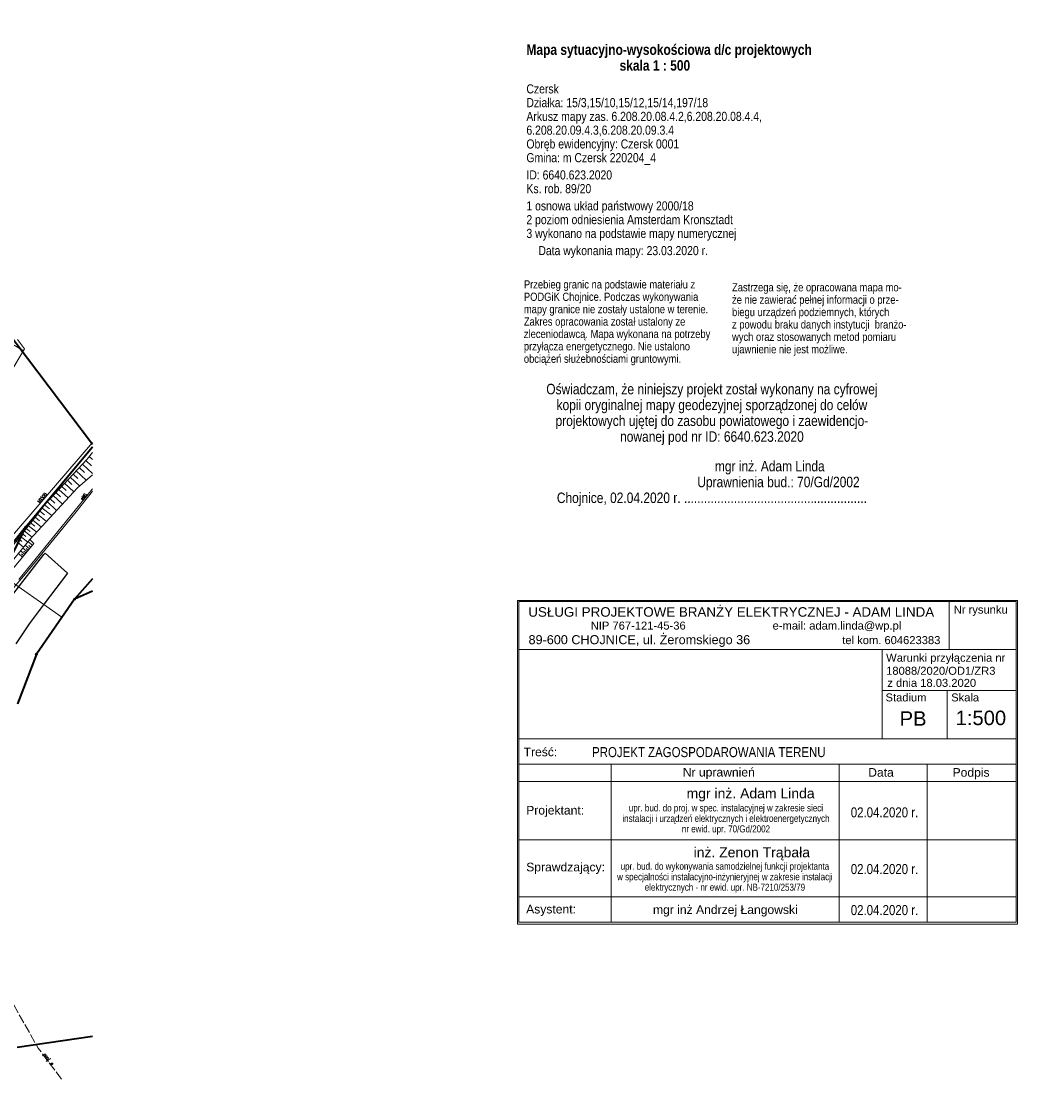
# Model space of a CAD drawing. Header units: metres. Extents: x 0 to 6497944, y 0 to 5963356.
# Tile 197 of 197: x 6497724 to 6497944, y 5963118 to 5963356. Entities that reach past the tile are written whole.
import ezdxf
from ezdxf.enums import TextEntityAlignment as Align

# ---------------------------------------------------------------- set-up
doc = ezdxf.new("R2010")
doc.units = ezdxf.units.M
doc.header["$MEASUREMENT"] = 0
doc.linetypes.add('mz2.0_0.5', pattern=[2.5, 2, -0.5])
doc.layers.get('0').update_dxf_attribs({"color": 8, "linetype": 'CONTINUOUS', "lineweight": 13})
for name, color, linetype, lineweight in [('000_INNE__NIEZYDENTYFIKOWANE_', 8, 'CONTINUOUS', 13), ('217_GRANICA_KONTURU_KLASYFIKCYJNEGO', 8, 'CONTINUOUS', 13), ('218_GRANICA_UzYTKU', 8, 'CONTINUOUS', 13), ('219_LINIA_GRANICY', 3, 'CONTINUOUS', 35), ('E_proj_opisy', 7, 'CONTINUOUS', 9), ('JEZDNIA__POWIERZCHNIA_', 8, 'CONTINUOUS', 25), ('PRZEWoD_ELEKTROENERGETYCZNY__LINIA_', 1, 'CONTINUOUS', 13), ('PRZEWoD_ELEKTROENERGETYCZNY__LINIA__ATR1', 1, 'CONTINUOUS', 13), ('PRZEWoD_GAZOWY__LINIA_', 54, 'CONTINUOUS', 13), ('PRZEWoD_KANALIZACYJNY__LINIA_', 36, 'CONTINUOUS', 13), ('PRZEWoD_KANALIZACYJNY__LINIA__ATR1', 36, 'CONTINUOUS', 13), ('PRZEWoD_TELEKOMUNIKACYJNY__LINIA_', 30, 'CONTINUOUS', 13), ('przewód elektroenergetyczny (linia) - ob. projektowany', 1, 'mz2.0_0.5', 13), ('przewód elektroenergetyczny (linia) - ob. projektowany-Atr1', 1, 'mz2.0_0.5', 13), ('SKARPA_NIEUMOCNIONA__POWIERZCHNIA_', 8, 'CONTINUOUS', 13), ('SKARPA_UMOCNIONA__POWIERZCHNIA_', 8, 'CONTINUOUS', 13)]:
    doc.layers.add(name, color=color, linetype=linetype, lineweight=lineweight)
doc.styles.add('Andy', font='arial.ttf', dxfattribs={"height": 2})
doc.styles.add('ARIAL', font='arial.ttf', dxfattribs={"height": 2})
doc.styles.add('Narrow', font='ARIALN.TTF', dxfattribs={"height": 2})
doc.styles.get("Standard").update_dxf_attribs({"font": 'simplex.shx'})
doc.styles.add('Style-Arial', font='arial.ttf')

# ---------------------------------------------------------------- blocks, each defined once
blk = doc.blocks.new('GRT')
at = {"color": 0, "linetype": 'Continuous', "lineweight": 18}
blk.add_circle((0, 0), 0.5, dxfattribs=at)
blk = doc.blocks.new('data')
at = {"style": 'Narrow'}
blk.add_text('02.04.2020 r.', height=2, dxfattribs=at).set_placement((3540011.6, 6012177.69), align=Align.MIDDLE_CENTER)

msp = doc.modelspace()

# ---------------------------------------------------------------- linework, layer by layer
at = {"color": 7, "linetype": 'Continuous'}
for p, q in [((6497833.55, 5963156.78), (6497833.55, 5963228.07)), ((6497833.55, 5963228.07), (6497943.56, 5963228.07)), ((6497833.86, 5963157.22), (6497833.86, 5963227.79)), ((6497943.27, 5963157.22), (6497943.27, 5963227.79)), ((6497833.86, 5963175.37), (6497943.27, 5963175.37)), ((6497833.86, 5963162.78), (6497943.27, 5963162.78)), ((6497833.86, 5963157.22), (6497943.27, 5963157.22))]:
    msp.add_line(p, q, dxfattribs=at)
at = {"color": 7}
for p, q in [((6497833.86, 5963227.79), (6497943.27, 5963227.79)), ((6497928.57, 5963227.79), (6497928.57, 5963217.24)), ((6497943.56, 5963228.07), (6497943.56, 5963156.77)), ((6497833.86, 5963217.24), (6497943.27, 5963217.24)), ((6497913.79, 5963208.2), (6497943.27, 5963208.2)), ((6497928.13, 5963197.56), (6497928.13, 5963208.2)), ((6497833.85, 5963197.56), (6497943.25, 5963197.56)), ((6497833.85, 5963191.99), (6497943.25, 5963191.99)), ((6497854.18, 5963157.22), (6497854.18, 5963191.99)), ((6497904.36, 5963157.22), (6497904.36, 5963191.99)), ((6497923.7, 5963157.22), (6497923.7, 5963191.99)), ((6497833.85, 5963188.15), (6497943.25, 5963188.15)), ((6497833.55, 5963156.78), (6497943.56, 5963156.77))]:
    msp.add_line(p, q, dxfattribs=at)
at = {"color": 7, "flags": 128}
msp.add_lwpolyline([(6497913.79, 5963217.24), (6497913.79, 5963197.56)], dxfattribs=at)
at = {"layer": '000_INNE__NIEZYDENTYFIKOWANE_', "flags": 128}
for points in [[(6497738.49, 5963258.87), (6497739.74, 5963257.71)], [(6497739.23, 5963259.71), (6497740, 5963259.05)], [(6497736.37, 5963256.58), (6497738.6, 5963254.51)], [(6497737.05, 5963257.31), (6497738.21, 5963256.24)], [(6497737.76, 5963258.08), (6497740, 5963256)], [(6497733.83, 5963253.84), (6497735.85, 5963251.97)], [(6497734.46, 5963254.51), (6497735.46, 5963253.58)], [(6497735.08, 5963255.19), (6497737.15, 5963253.27)], [(6497735.71, 5963255.87), (6497736.79, 5963254.88)], [(6497731.95, 5963251.81), (6497732.97, 5963250.87)], [(6497732.58, 5963252.49), (6497734.61, 5963250.61)], [(6497733.21, 5963253.16), (6497734.22, 5963252.23)], [(6497729.45, 5963249.09), (6497730.55, 5963248.23)], [(6497730.06, 5963249.77), (6497732.1, 5963247.88)], [(6497730.69, 5963250.45), (6497731.71, 5963249.5)], [(6497731.32, 5963251.13), (6497733.36, 5963249.24)], [(6497727.85, 5963247.01), (6497729.88, 5963245.45)], [(6497728.37, 5963247.69), (6497729.41, 5963246.88)], [(6497728.9, 5963248.38), (6497731.05, 5963246.72)], [(6497725.88, 5963244.51), (6497727.7, 5963243.06)], [(6497726.36, 5963245.11), (6497727.29, 5963244.37)], [(6497726.85, 5963245.73), (6497728.75, 5963244.21)], [(6497727.35, 5963246.36), (6497728.34, 5963245.6)], [(6497724.05, 5963242.22), (6497725.74, 5963240.87)], [(6497724.5, 5963242.78), (6497725.35, 5963242.1)], [(6497724.95, 5963243.35), (6497726.69, 5963241.96)], [(6497725.41, 5963243.92), (6497726.3, 5963243.21)], [(6497723.16, 5963241.1), (6497724.83, 5963239.76)], [(6497723.6, 5963241.66), (6497724.44, 5963240.99)], [(6497725.61, 5963238.82), (6497724.68, 5963239.58)], [(6497726.13, 5963239.44), (6497725.2, 5963240.21)], [(6497726.76, 5963240.21), (6497725.83, 5963240.98)], [(6497726.41, 5963239.78), (6497725.94, 5963240.17)], [(6497724.58, 5963237.59), (6497723.67, 5963238.35)], [(6497725.09, 5963238.2), (6497724.17, 5963238.97)], [(6497724.84, 5963237.89), (6497724.38, 5963238.28)], [(6497725.35, 5963238.51), (6497724.89, 5963238.89)], [(6497725.86, 5963239.13), (6497725.4, 5963239.51)]]:
    msp.add_lwpolyline(points, dxfattribs=at)
at = {"layer": '217_GRANICA_KONTURU_KLASYFIKCYJNEGO', "flags": 128}
for points in [[(6497740, 5963262.48), (6497724.03, 5963283.54)], [(6497725.27, 5963244.18), (6497740, 5963261.9)], [(6497699.58, 5963212), (6497725.27, 5963244.18)]]:
    msp.add_lwpolyline(points, dxfattribs=at)
at = {"layer": '218_GRANICA_UzYTKU', "flags": 128}
for points in [[(6497740, 5963262.48), (6497724.03, 5963283.54)], [(6497725.27, 5963244.18), (6497740, 5963261.9)], [(6497699.58, 5963212), (6497725.27, 5963244.18)], [(6497725.27, 5963244.18), (6497700.45, 5963193.52)], [(6497736.06, 5963228.33), (6497740, 5963232.81)], [(6497740, 5963230.11), (6497736.06, 5963228.33)], [(6497727.63, 5963216.19), (6497736.06, 5963228.33)], [(6497723.48, 5963205.31), (6497727.63, 5963216.19)], [(6497723.37, 5963129.6), (6497740, 5963132.03)]]:
    msp.add_lwpolyline(points, dxfattribs=at)
at = {"layer": '219_LINIA_GRANICY', "flags": 128}
for points in [[(6497720.88, 5963287.69), (6497740, 5963262.48)], [(6497725.27, 5963244.18), (6497740, 5963261.9)], [(6497725.27, 5963244.18), (6497699.58, 5963212)], [(6497725.27, 5963244.18), (6497700.45, 5963193.52)], [(6497740, 5963232.81), (6497736.06, 5963228.33)], [(6497740, 5963230.11), (6497736.06, 5963228.33)], [(6497736.06, 5963228.33), (6497727.63, 5963216.19)], [(6497727.63, 5963216.19), (6497723.48, 5963205.31)], [(6497740, 5963132.03), (6497723.37, 5963129.6)]]:
    msp.add_lwpolyline(points, dxfattribs=at)
at = {"layer": 'JEZDNIA__POWIERZCHNIA_', "flags": 128}
msp.add_lwpolyline([(6497717.24, 5963222.65), (6497724.65, 5963232.21), (6497729.29, 5963238.13), (6497729.56, 5963238.42), (6497734.51, 5963234.08), (6497729.33, 5963227.27), (6497726.04, 5963222.87), (6497723.13, 5963218.51)], dxfattribs=at)
at = {"layer": 'PRZEWoD_ELEKTROENERGETYCZNY__LINIA_', "flags": 128}
msp.add_lwpolyline([(6497740, 5963252.63), (6497723.78, 5963232.67)], dxfattribs=at)
at = {"layer": 'PRZEWoD_GAZOWY__LINIA_', "flags": 128}
msp.add_lwpolyline([(6497740, 5963252.11), (6497736.38, 5963247.54), (6497725.21, 5963233.92), (6497722.22, 5963230.35), (6497706.15, 5963210.52), (6497695.66, 5963201.61), (6497674.15, 5963193.24), (6497661.44, 5963188.26), (6497637.52, 5963179.61), (6497614.54, 5963171.74), (6497590.95, 5963163.12), (6497552.77, 5963149.34), (6497515.87, 5963135.93), (6497478.52, 5963122.49), (6497467.27, 5963118.39)], dxfattribs=at)
at = {"layer": 'PRZEWoD_KANALIZACYJNY__LINIA_', "flags": 128}
msp.add_lwpolyline([(6497740, 5963262.82), (6497717.76, 5963237.07), (6497702.35, 5963219.77), (6497701.74, 5963214.91)], dxfattribs=at)
at = {"layer": 'PRZEWoD_TELEKOMUNIKACYJNY__LINIA_', "flags": 128}
msp.add_lwpolyline([(6497663.32, 5963175.19), (6497665.04, 5963181.2), (6497660.03, 5963196.43), (6497674.31, 5963200.84), (6497691.2, 5963207.5), (6497693.58, 5963209.03), (6497698.15, 5963213.31), (6497716.87, 5963235.82), (6497733.27, 5963224.34)], dxfattribs=at)
at = {"layer": 'przewód elektroenergetyczny (linia) - ob. projektowany', "color": 1, "linetype": 'mz2.0_0.5', "lineweight": 18, "flags": 128}
msp.add_lwpolyline([(6497733.2, 5963122.65), (6497728.01, 5963129.49), (6497687.99, 5963200.54), (6497687.34, 5963201.06), (6497680.22, 5963200.15), (6497669.41, 5963195.83), (6497668.41, 5963192.56), (6497610.59, 5963172.01), (6497610.11, 5963171.77)], dxfattribs=at)
at = {"layer": 'SKARPA_NIEUMOCNIONA__POWIERZCHNIA_', "flags": 128}
for points in [[(6497636.47, 5963183.34), (6497634.14, 5963184.15), (6497641.74, 5963187.65), (6497652.54, 5963191.41), (6497665.47, 5963196.44), (6497673.7, 5963199.39), (6497683.5, 5963202.54), (6497685.69, 5963203.52), (6497692.7, 5963207.46), (6497699.3, 5963211.79), (6497710.45, 5963225.55), (6497719.37, 5963236.35), (6497727.2, 5963246.17), (6497729.55, 5963249.22), (6497738.79, 5963259.19), (6497740, 5963260.6)], [(6497740, 5963255.71), (6497736.66, 5963252.85), (6497726.23, 5963241.46), (6497715.09, 5963227.95), (6497705.16, 5963215.92), (6497700.27, 5963210.07), (6497692.69, 5963204.05), (6497684.18, 5963199.75), (6497670.53, 5963195.19), (6497651.98, 5963188.75)], [(6497636.47, 5963183.34), (6497651.98, 5963188.75), (6497670.53, 5963195.19), (6497684.18, 5963199.75), (6497692.69, 5963204.05), (6497700.27, 5963210.07), (6497705.16, 5963215.92), (6497715.09, 5963227.95), (6497726.23, 5963241.46), (6497727.08, 5963240.59), (6497719.95, 5963232.01), (6497711.65, 5963221.64), (6497705.59, 5963214.05), (6497701.21, 5963208.72), (6497693.84, 5963203.04), (6497684.62, 5963198.5), (6497670.2, 5963193.45), (6497656.18, 5963188.43), (6497645.49, 5963184.62), (6497635.24, 5963180.95)]]:
    msp.add_lwpolyline(points, dxfattribs=at)
at = {"layer": 'SKARPA_UMOCNIONA__POWIERZCHNIA_', "flags": 128}
for points in [[(6497723.47, 5963285.51), (6497725.05, 5963283.47), (6497718.33, 5963272.29)], [(6497724.79, 5963283.04), (6497722.75, 5963284.27)]]:
    msp.add_lwpolyline(points, dxfattribs=at)

# ---------------------------------------------------------------- block references
at = {"xscale": 0.5, "yscale": 0.5, "zscale": 0.5}
for p in [(6497725.27, 5963244.18), (6497736.06, 5963228.33), (6497727.63, 5963216.19)]:
    msp.add_blockref('GRT', p, dxfattribs=at)
at = {"layer": 'E_proj_opisy', "transparency": 33554687, "xscale": 1.1, "yscale": 1.1, "zscale": 1.1}
for p in [(2603901.56, -650214.08), (2603901.56, -650226.56), (2603901.56, -650235.59)]:
    msp.add_blockref('data', p, dxfattribs=at)

# ---------------------------------------------------------------- texts
at = {"color": 7, "lineweight": 20}
for s, height, style, p in [('USŁUGI PROJEKTOWE BRANŻY ELEKTRYCZNEJ - ADAM LINDA', 2.1043, 'Andy', (6497880.58, 5963224.46)), ('Nr rysunku', 1.76, 'ARIAL', (6497935.49, 5963225.15)), ('NIP 767-121-45-36                            e-mail: adam.linda@wp.pl', 1.76, 'ARIAL', (6497883.83, 5963221.63)), ('89-600 CHOJNICE, ul. Żeromskiego 36', 1.9886, 'ARIAL', (6497860.36, 5963218.41)), ('tel kom. 604623383', 1.76, 'ARIAL', (6497915.82, 5963218.43))]:
    msp.add_text(s, height=height, dxfattribs=dict(at, style=style)).set_placement(p, align=Align.CENTER)
at = {"color": 7, "lineweight": 20, "style": 'ARIAL'}
for s, height, p in [('Stadium', 1.76, (6497914.55, 5963205.81)), ('Skala', 1.76, (6497929, 5963205.81)), ('Treść:', 1.909, (6497834.88, 5963193.74)), ('Nr uprawnień', 1.9091, (6497869.92, 5963189.28)), ('Data', 1.909, (6497910.73, 5963189.23)), ('Podpis', 1.909, (6497929.3, 5963189.23))]:
    msp.add_text(s, height=height, dxfattribs=at).set_placement(p)
for s, height, p in [('Projektant:', 1.9091, (6497835.45, 5963181.86)), ('Sprawdzający:', 1.9091, (6497835.45, 5963169.35)), ('Asystent:', 1.909, (6497835.44, 5963160.08))]:
    msp.add_text(s, height=height, dxfattribs=at).set_placement(p, align=Align.MIDDLE_LEFT)
msp.add_text('mgr inż Andrzej Łangowski', height=1.9091, dxfattribs=at).set_placement((6497879.29, 5963159.97), align=Align.MIDDLE_CENTER)
at = {"layer": 'E_proj_opisy', "color": 7, "lineweight": 20, "transparency": 33554687, "style": 'ARIAL'}
for s, p in [('Warunki przyłączenia nr', (6497914.68, 5963214.56)), ('18088/2020/OD1/ZR3', (6497914.68, 5963211.68)), ('z dnia 18.03.2020', (6497914.94, 5963209.02))]:
    msp.add_text(s, height=1.76, dxfattribs=at).set_placement(p)
at = {"layer": 'E_proj_opisy', "color": 7, "transparency": 33554687}
for s, height, style, p in [('PB', 3.182, 'ARIAL', (6497920.61, 5963200.46)), ('1:500', 3.182, 'ARIAL', (6497935.53, 5963200.6)), ('PROJEKT ZAGOSPODAROWANIA TERENU', 2.2, 'Narrow', (6497875.65, 5963193.55))]:
    msp.add_text(s, height=height, dxfattribs=dict(at, style=style)).set_placement(p, align=Align.CENTER)
at = {"layer": 'E_proj_opisy', "lineweight": 20, "ltscale": 0.14, "transparency": 33554687, "char_height": 2, "line_spacing_factor": 0.909091, "style": 'Narrow', "bg_fill": 3, "box_fill_scale": 2, "bg_fill_color": 256, "bg_fill_transparency": 0}
for s, insert, width, attachment_point in [('\\P\\pxl1;{\\fArial Narrow|b1|i0|c238|p34;\\H1.15x;Mapa sytuacyjno-wysokościowa d/c projektowych\\P                            skala 1 : 500}\\P{\\H0.6x;\\P}Czersk \\PDziałka: 15/3,15/10,15/12,15/14,197/18\\PArkusz mapy zas. 6.208.20.08.4.2,6.208.20.08.4.4,\\P6.208.20.09.4.3,6.208.20.09.3.4\\PObręb ewidencyjny: Czersk 0001\\PGmina: m Czersk 220204_4  \\P{\\H0.25x;\\P\\H4x;\\C1;ID: 6640.623.2020\\PKs. rob. 89/20 \\P\\pl2;\\H0.25x;\\P\\pl1;}1 osnowa układ państwowy 2000/18\\P2 poziom odniesienia Amsterdam {\\C255;\\c16777215;Kronsztadt }\\P3 wykonano na podstawie mapy numerycznej\\P\\pl2;{\\H0.25x;\\P\\pl0.41176,t7;} Data wykonania mapy: 23.03.2020 r.', (6497833.5, 5963353.51), 85.6319, 1), ('{\\H0.5x;\\C1;\\P\\H2.3x;Oświadczam, że niniejszy projekt został wykonany na cyfrowej \\Pkopii oryginalnej mapy geodezyjnej sporządzonej do celów \\Pprojektowych ujętej do zasobu powiatowego i\\~zaewidencjo- \\Pnowanej pod nr\\~ID: 6640.623.2020\\H0.86957x;\\P}\\P\\pxi-20,l20,t22;{\\C7;                                        \\H1.15x;mgr inż. Adam Linda\\P\\ptz;                                        Uprawnienia bud.: 70/Gd/2002\\P\\pi0,l0;\\C1;Chojnice, 02.04.2020\\~r. .......................................................}', (6497876.33, 5963263.03), 85.6018, 5)]:
    msp.add_mtext(s, dxfattribs=dict(at, insert=insert, width=width, attachment_point=attachment_point))
at = {"layer": 'E_proj_opisy', "char_height": 2.2, "attachment_point": 5, "style": 'Style-Arial'}
for s, insert in [('\\pi9.8636;mgr inż. Adam Linda', (6497879.91, 5963185.24)), ('\\pxi4.9318;inż. Zenon Trąbała', (6497879.68, 5963172.25))]:
    msp.add_mtext(s, dxfattribs=dict(at, insert=insert))
at = {"layer": 'E_proj_opisy', "attachment_point": 5, "line_spacing_factor": 0.9, "style": 'Style-Arial'}
for s, insert, char_height in [('{\\fArial Narrow|b0|i0|c238|p34;upr. bud. do proj. w spec. instalacyjnej w zakresie sieci ^Jinstalacji i urządzeń elektrycznych i elektroenergetycznych \\Pnr ewid. upr. 70/Gd/2002}', (6497879.42, 5963179.82), 1.54), ('{\\fArial Narrow|b0|i0|c238|p34;\\H1.07692x;upr. bud. do wykonywania samodzielnej funkcji projektanta \\Pw\\~specjalności instalacyjno-inżynieryjnej w zakresie instalacji \\Pelektrycznych - nr ewid. upr. NB-7210/253/79}', (6497879.19, 5963166.98), 1.43)]:
    msp.add_mtext(s, dxfattribs=dict(at, insert=insert, char_height=char_height))
at = {"layer": 'PRZEWoD_ELEKTROENERGETYCZNY__LINIA__ATR1', "width": 0.66}
msp.add_text('eND', height=0.75, rotation=51.7, dxfattribs=at).set_placement((6497737.86, 5963250))
at = {"layer": 'PRZEWoD_KANALIZACYJNY__LINIA__ATR1', "width": 0.66}
msp.add_text('kD300', height=0.75, rotation=50, dxfattribs=at).set_placement((6497728.4, 5963249.4))
at = {"layer": 'przewód elektroenergetyczny (linia) - ob. projektowany-Atr1', "color": 1, "width": 0.9}
msp.add_text('proj. e', height=0.75, rotation=307.19, dxfattribs=at).set_placement((6497729.11, 5963128.03))

# ---------------------------------------------------------------- next in the draw order: texts
at = {"layer": 'E_proj_opisy', "lineweight": 20, "ltscale": 0.14, "transparency": 33554687, "insert": (6497833.14, 5963298.54), "char_height": 1.8, "width": 45.506, "attachment_point": 1, "line_spacing_factor": 0.909091, "style": 'Narrow', "bg_fill": 3, "box_fill_scale": 1.9, "bg_fill_color": 256, "bg_fill_transparency": 0}
msp.add_mtext('\\pxl1;Przebieg granic na podstawie materiału z PODGiK Chojnice. Podczas wykonywania mapy granice nie zostały ustalone w\\~terenie. Zakres opracowania został ustalony ze zleceniodawcą. Mapa wykonana na potrzeby przyłącza energetycznego. Nie ustalono obciążeń służebnościami gruntowymi.', dxfattribs=at)

# ---------------------------------------------------------------- next in the draw order: texts
at = {"layer": 'E_proj_opisy', "lineweight": 20, "ltscale": 0.14, "transparency": 33554687, "insert": (6497880.76, 5963297.9), "char_height": 1.8, "width": 38.5629, "attachment_point": 1, "line_spacing_factor": 0.909091, "style": 'Narrow', "bg_fill": 3, "box_fill_scale": 2, "bg_fill_color": 256, "bg_fill_transparency": 0}
msp.add_mtext('Zastrzega się, że opracowana mapa mo- że nie zawierać pełnej informacji o prze- biegu urządzeń podziemnych, których z\\~powodu braku danych instytucji  branżo- wych oraz stosowanych metod pomiaru  ujawnienie nie jest możliwe. ', dxfattribs=at)

doc.saveas('drawing.dxf')
